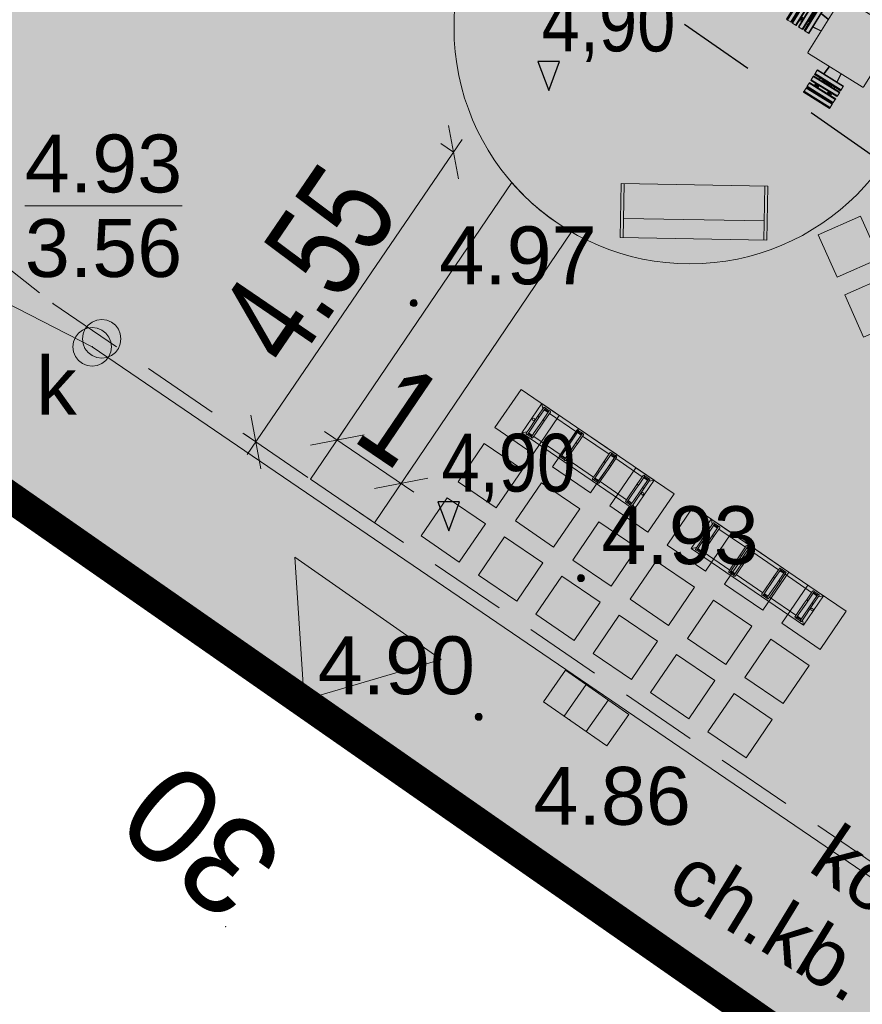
# Model space of a CAD drawing. Extents: x 5477758 to 5478338, y 5918274 to 5918502.
# Tile 55 of 155: x 5477919 to 5477930, y 5918362 to 5918375. Entities that reach past the tile are written whole.
import ezdxf
from ezdxf.enums import TextEntityAlignment as Align

# ---------------------------------------------------------------- set-up
doc = ezdxf.new("R2010")
doc.units = 0
doc.header["$PDSIZE"] = 0.75
for name, pattern in [('budynki akt$0$DASHED', [19.05, 12.7, -6.35]), ('PRZER1-1', [2, 1, -1]), ('PRZER2-1', [3, 2, -1])]:
    doc.linetypes.add(name, pattern=pattern)
doc.layers.get('0').update_dxf_attribs({"linetype": 'CONTINUOUS', "lineweight": 13})
doc.layers.get('Defpoints').update_dxf_attribs({"linetype": 'CONTINUOUS'})
doc.layers.add('!D_rzędne', color=6, linetype='CONTINUOUS')
for name, color, linetype, lineweight in [('000_wejscia do budynków', 7, 'CONTINUOUS', 0), ('000_wymiarowanie ', 7, 'CONTINUOUS', 0), ('0_granica 10m od okien', 7, 'CONTINUOUS', 0), ('0_NAWIERZCHNIA MINERALNA', 43, 'CONTINUOUS', 0), ('0_NAWIERZCHNIA UTWARDZONA_CHODNIK', 254, 'CONTINUOUS', 0), ('0_podziały zieleni średniowysokiej i nasadzeń niskich', 7, 'CONTINUOUS', 0), ('0_PROJEKTOWANA ZIELEŃ NISKA-TRAWA', 63, 'CONTINUOUS', 0), ('0_PROJEKTOWANE ZABAWKI', 7, 'CONTINUOUS', 0), ('0_PŁYTA CHODNIKOWA_BETONOWA', 7, 'CONTINUOUS', 0), ('0_ZIELEŃ NISKA ISTNIEJACA', 76, 'CONTINUOUS', 0), ('A_GRANICA OPRACOWANIA', 7, 'CONTINUOUS', 0), ('GEPADR', 236, 'CONTINUOUS', 18), ('GEPADR_O', 236, 'CONTINUOUS', 18), ('GESBZO', 7, 'CONTINUOUS', 50), ('GSPPRB', 7, 'CONTINUOUS', 20), ('GSSKOD', 7, 'PRZER2-1', 18), ('GSSKOD_O', 7, 'PRZER2-1', 18), ('GULKPR', 36, 'CONTINUOUS', 18), ('GULKPR_O', 36, 'CONTINUOUS', 18), ('GUPIWZ', 7, 'CONTINUOUS', 18), ('GUPIWZ_O', 7, 'CONTINUOUS', 18), ('GUPKKS', 36, 'CONTINUOUS', 18), ('GUPKSD', 36, 'CONTINUOUS', 18), ('GUPPRZ', 7, 'CONTINUOUS', 18), ('GUPPRZ_O', 7, 'CONTINUOUS', 18), ('OT_Rzedna', 7, 'CONTINUOUS', 18), ('Visible (ISO)', 7, 'CONTINUOUS', 35), ('wysokosci', 7, 'CONTINUOUS', 18)]:
    doc.layers.add(name, color=color, linetype=linetype, lineweight=lineweight)
doc.styles.add('GEO-INFO', font='arial.ttf')
doc.styles.add('narrow b. maly', font='ARIALN.TTF', dxfattribs={"width": 0.9})
doc.styles.add('STYL_AUTOMATYCZNY_1', font='micross.ttf')
doc.dimstyles.new('1-5', dxfattribs={"dimscale": 0, "dimtxt": 1.25, "dimasz": 0.5, "dimexe": 0.2, "dimexo": 5, "dimgap": 0.1, "dimtad": 1, "dimzin": 9, "dimdsep": 46, "dimtxsty": 'narrow b. maly', "dimblk": 'OBLIQUE', "dimcen": 0.5, "dimdle": 0.2, "dimadec": 0, "dimazin": 0, "dimtfac": 1, "dimtdec": 1, "dimtix": 1, "dimtmove": 2, "dimatfit": 3, "dimfxl": 0, "dimtolj": 1, "dimtzin": 0, "dimlwd": -1, "dimlwe": -1, "dimarcsym": 0})

# ---------------------------------------------------------------- blocks, each defined once
blk = doc.blocks.new('POINT')
at = {"color": 0}
blk.add_point((0, 0), dxfattribs=at)
blk = doc.blocks.new('SUUS05')
at = {"color": 0}
blk.add_lwpolyline([(0.5, -0.25), (-0.5, -0.25), (-0.5, 0.25), (0.5, 0.25)], close=True, dxfattribs=at)
for points in [[(-0.175, -0.25), (-0.175, 0.25)], [(0.175, -0.25), (0.175, 0.25)]]:
    blk.add_lwpolyline(points, dxfattribs=at)
blk = doc.blocks.new('OTRN')
at = {"linetype": 'Continuous', "lineweight": 13}
blk.add_hatch(color=0, dxfattribs=at).paths.add_polyline_path([(0, -0.091, 1), (0, 0.091, 1)])
at = {"color": 0, "linetype": 'Continuous', "lineweight": 13}
blk.add_circle((0, 0), 0.0906, dxfattribs=at)
blk = doc.blocks.new('OKRAG_PELNY')
at = {"color": 0}
blk.add_lwpolyline([(0, 0.5), (0.12941, 0.482963), (0.25, 0.433013), (0.353553, 0.353553), (0.433013, 0.25), (0.482963, 0.12941), (0.5, 0), (0.482963, -0.12941), (0.433013, -0.25), (0.353553, -0.353553), (0.25, -0.433013), (0.12941, -0.482963), (0, -0.5), (-0.12941, -0.482963), (-0.25, -0.433013), (-0.353553, -0.353553), (-0.433013, -0.25), (-0.482963, -0.12941), (-0.5, 0), (-0.482963, 0.12941), (-0.433013, 0.25), (-0.353553, 0.353553), (-0.25, 0.433013), (-0.12941, 0.482963)], close=True, dxfattribs=at)
blk = doc.blocks.new('Płytka betonowa')
at = {"lineweight": 0}
for points in [[(5469701.546, 5921608.104), (5469702.146, 5921608.104), (5469702.146, 5921607.504), (5469701.546, 5921607.504)], [(5469702.446, 5921608.104), (5469703.046, 5921608.104), (5469703.046, 5921607.504), (5469702.446, 5921607.504)]]:
    blk.add_hatch(color=254, dxfattribs=at).paths.add_polyline_path(points)
for points in [[(5469701.546, 5921608.104), (5469702.146, 5921608.104), (5469702.146, 5921607.504), (5469701.546, 5921607.504), (5469701.546, 5921608.104)], [(5469702.446, 5921608.104), (5469703.046, 5921608.104), (5469703.046, 5921607.504), (5469702.446, 5921607.504), (5469702.446, 5921608.104)]]:
    blk.add_lwpolyline(points)
blk = doc.blocks.new('zw$2EFF')
at = {"lineweight": 18}
blk.add_hatch(color=256, dxfattribs=at).paths.add_polyline_path([(-0.7706, 0.9628), (0, 0), (0.7703, 0.9628)])
blk.add_lwpolyline([(-0.7706, 0.9628), (0.7703, 0.9628), (0, 0), (-0.7706, 0.9628)], dxfattribs=at)
blk = doc.blocks.new('zw$2B2E')
at = {"layer": 'Visible (ISO)', "lineweight": 9}
for p, q in [((144, -0.9), (144, -1.6)), ((184, -0.9), (144, -0.9)), ((144, -1.6), (144, -2.7)), ((184, -1.6), (144, -1.6)), ((144, -2.7), (184, -2.7)), ((144, -2.7), (144, -7.4)), ((184, -7.4), (144, -7.4)), ((144, -7.4), (144, -8.3)), ((144, -8.3), (184, -8.3)), ((144, -9.2), (144, -10.2)), ((184, -9.2), (144, -9.2)), ((144, -10.2), (184, -10.2)), ((144, -10.2), (144, -15)), ((150.7, -9.2), (150.6, -8.3)), ((153, -8.8), (153, -8.3)), ((153, -8.8), (153, -9)), ((153, -9.2), (153, -9)), ((157, -8.3), (157, -8.8)), ((157, -9), (157, -8.8)), ((157, -9), (157, -9.2)), ((171, -8.8), (171, -8.3)), ((171, -8.8), (171, -9)), ((171, -9.2), (171, -9)), ((175, -8.3), (175, -8.8)), ((175, -9), (175, -8.8)), ((175, -9), (175, -9.2)), ((177.3, -9.2), (177.4, -8.3)), ((184, -1.6), (184, -0.9)), ((184, -2.7), (184, -1.6)), ((184, -7.4), (184, -2.7)), ((184, -8.3), (184, -7.4)), ((184, -10.2), (184, -9.2)), ((184, -15), (184, -10.2)), ((184, -15), (144, -15)), ((144, -15), (144, -16)), ((144, -16), (184, -16)), ((144, -19.2), (144, -20.2)), ((184, -19.2), (144, -19.2)), ((144, -20.2), (184, -20.2)), ((144, -20.2), (144, -25)), ((184, -25), (144, -25)), ((144, -25), (144, -26)), ((151.8, -19.2), (151.5, -16)), ((153, -19.2), (153, -16)), ((157, -16), (157, -19.2)), ((171, -19.2), (171, -16)), ((175, -16), (175, -19.2)), ((176.6, -16), (176.2, -19.2)), ((184, -16), (184, -15)), ((184, -20.2), (184, -19.2)), ((184, -25), (184, -20.2)), ((184, -26), (184, -25)), ((144, -26), (184, -26)), ((144, -28), (184, -28)), ((144, -28), (144, -28.7)), ((144, -28.7), (144, -29.8)), ((184, -28.7), (144, -28.7)), ((144, -29.8), (144, -34.5)), ((144, -29.8), (184, -29.8)), ((184, -34.5), (144, -34.5)), ((144, -34.5), (144, -35.4)), ((144, -35.4), (184, -35.4)), ((152.7, -26.8), (152.6, -26)), ((153, -27.2), (152.7, -26.8)), ((152.7, -26.8), (152.8, -28)), ((153, -26.7), (153, -26)), ((153, -27.1), (153, -26.7)), ((153, -28), (153, -27.1)), ((153.6, -35.4), (154.9, -47.1)), ((155.4, -47.1), (154.1, -35.4)), ((157, -26), (157, -26.7)), ((157, -26.7), (157, -27.1)), ((157, -27.1), (157, -28)), ((171, -27.3), (157, -27.3)), ((171, -26.7), (171, -26)), ((171, -27.1), (171, -26.7)), ((171, -28), (171, -27.1)), ((173.9, -35.4), (172.6, -47.1)), ((173.1, -47.1), (174.4, -35.4)), ((175, -26), (175, -26.7)), ((175, -26.7), (175, -27.1)), ((175.4, -26.8), (175, -27.2)), ((175, -27.1), (175, -28)), ((175.2, -28), (175.4, -26.8)), ((175.4, -26.8), (175.5, -26)), ((184, -28.7), (184, -28)), ((184, -29.8), (184, -28.7)), ((184, -34.5), (184, -29.8)), ((184, -35.4), (184, -34.5)), ((121.5, -48.6), (121.5, -130.6)), ((205, -47.1), (123, -47.1)), ((206.5, -130.6), (206.5, -48.6)), ((76, -69.6), (75.3, -69.6)), ((75.3, -69.6), (75.3, -109.6)), ((77.1, -69.6), (76, -69.6)), ((76, -69.6), (76, -109.6)), ((77.1, -109.6), (77.1, -69.6)), ((81.9, -69.6), (77.1, -69.6)), ((81.9, -69.6), (81.9, -109.6)), ((82.7, -69.6), (81.9, -69.6)), ((82.7, -109.6), (82.7, -69.6)), ((83.6, -76.3), (82.7, -76.2)), ((84.6, -69.6), (83.6, -69.6)), ((83.6, -69.6), (83.6, -109.6)), ((84.6, -109.6), (84.6, -69.6)), ((89.4, -69.6), (84.6, -69.6)), ((89.4, -69.6), (89.4, -109.6)), ((90.4, -69.6), (89.4, -69.6)), ((90.4, -109.6), (90.4, -69.6)), ((94.6, -69.6), (93.6, -69.6)), ((93.6, -69.6), (93.6, -109.6)), ((94.6, -109.6), (94.6, -69.6)), ((99.4, -69.6), (94.6, -69.6)), ((99.4, -69.6), (99.4, -109.6)), ((100.4, -69.6), (99.4, -69.6)), ((100.4, -109.6), (100.4, -69.6)), ((103.1, -69.6), (102.4, -69.6)), ((102.4, -109.6), (102.4, -69.6)), ((104.2, -69.6), (103.1, -69.6)), ((103.1, -69.6), (103.1, -109.6)), ((108.9, -69.6), (104.2, -69.6)), ((104.2, -109.6), (104.2, -69.6)), ((109.8, -69.6), (108.9, -69.6)), ((108.9, -69.6), (108.9, -109.6)), ((109.8, -109.6), (109.8, -69.6)), ((219.1, -69.6), (218.2, -69.6)), ((218.2, -69.6), (218.2, -109.6)), ((219.1, -109.6), (219.1, -69.6)), ((223.8, -69.6), (219.1, -69.6)), ((223.8, -69.6), (223.8, -109.6)), ((224.9, -69.6), (223.8, -69.6)), ((225.6, -69.6), (224.9, -69.6)), ((224.9, -109.6), (224.9, -69.6)), ((225.6, -69.6), (225.6, -109.6)), ((228.6, -69.6), (227.6, -69.6)), ((227.6, -69.6), (227.6, -109.6)), ((233.4, -69.6), (228.6, -69.6)), ((228.6, -109.6), (228.6, -69.6)), ((234.4, -69.6), (233.4, -69.6)), ((233.4, -69.6), (233.4, -109.6)), ((234.4, -109.6), (234.4, -69.6)), ((238.6, -69.6), (237.6, -69.6)), ((237.6, -69.6), (237.6, -109.6)), ((243.4, -69.6), (238.6, -69.6)), ((238.6, -109.6), (238.6, -69.6)), ((244.4, -69.6), (243.4, -69.6)), ((243.4, -69.6), (243.4, -109.6)), ((244.4, -109.6), (244.4, -69.6)), ((244.4, -76.3), (245.3, -76.2)), ((246.2, -69.6), (245.3, -69.6)), ((245.3, -69.6), (245.3, -109.6)), ((250.9, -69.6), (246.2, -69.6)), ((246.2, -109.6), (246.2, -69.6)), ((252, -69.6), (250.9, -69.6)), ((250.9, -69.6), (250.9, -109.6)), ((252, -109.6), (252, -69.6)), ((252.7, -69.6), (252, -69.6)), ((252.7, -109.6), (252.7, -69.6)), ((82.7, -78.6), (83.2, -78.6)), ((83.2, -82.6), (82.7, -82.6)), ((83.4, -78.6), (83.2, -78.6)), ((83.2, -82.6), (83.4, -82.6)), ((83.4, -78.6), (83.6, -78.6)), ((83.6, -82.6), (83.4, -82.6)), ((90.4, -77), (93.6, -77.4)), ((90.4, -78.6), (93.6, -78.6)), ((93.6, -82.6), (90.4, -82.6)), ((101.3, -78.2), (100.4, -78.1)), ((100.4, -78.6), (101.1, -78.6)), ((101.1, -82.6), (100.4, -82.6)), ((101.1, -78.6), (101.5, -78.6)), ((101.5, -82.6), (101.1, -82.6)), ((102.4, -78.4), (101.3, -78.2)), ((101.3, -78.2), (101.6, -78.6)), ((101.5, -78.6), (102.4, -78.6)), ((102.4, -82.6), (101.5, -82.6)), ((101.8, -82.6), (101.8, -96.6)), ((121.5, -80.5), (109.8, -79.2)), ((109.8, -79.7), (121.5, -81)), ((218.2, -79.2), (206.5, -80.5)), ((206.5, -81), (218.2, -79.7)), ((226.8, -78.2), (225.6, -78.4)), ((225.6, -78.6), (226.6, -78.6)), ((226.6, -82.6), (225.6, -82.6)), ((226.3, -96.6), (226.3, -82.6)), ((226.4, -78.6), (226.8, -78.2)), ((226.6, -78.6), (226.9, -78.6)), ((226.9, -82.6), (226.6, -82.6)), ((226.8, -78.2), (227.6, -78.1)), ((226.9, -78.6), (227.6, -78.6)), ((227.6, -82.6), (226.9, -82.6)), ((234.4, -77.4), (237.6, -77)), ((234.4, -78.6), (237.6, -78.6)), ((237.6, -82.6), (234.4, -82.6)), ((244.4, -78.6), (244.6, -78.6)), ((244.6, -82.6), (244.4, -82.6)), ((244.8, -78.6), (244.6, -78.6)), ((244.6, -82.6), (244.8, -82.6)), ((244.8, -78.6), (245.3, -78.6)), ((245.3, -82.6), (244.8, -82.6)), ((82.7, -96.6), (83.2, -96.6)), ((83.2, -100.6), (82.7, -100.6)), ((83.4, -96.6), (83.2, -96.6)), ((83.2, -100.6), (83.4, -100.6)), ((83.4, -96.6), (83.6, -96.6)), ((83.6, -100.6), (83.4, -100.6)), ((90.4, -96.6), (93.6, -96.6)), ((93.6, -100.6), (90.4, -100.6)), ((93.6, -101.8), (90.4, -102.1)), ((100.4, -96.6), (101.1, -96.6)), ((101.1, -100.6), (100.4, -100.6)), ((101.3, -100.9), (100.4, -101)), ((101.1, -96.6), (101.5, -96.6)), ((101.5, -100.6), (101.1, -100.6)), ((101.6, -100.6), (101.3, -100.9)), ((101.3, -100.9), (102.4, -100.8)), ((101.5, -96.6), (102.4, -96.6)), ((102.4, -100.6), (101.5, -100.6)), ((121.5, -98.2), (109.8, -99.5)), ((109.8, -100), (121.5, -98.7)), ((218.2, -99.5), (206.5, -98.2)), ((206.5, -98.7), (218.2, -100)), ((225.6, -96.6), (226.6, -96.6)), ((226.6, -100.6), (225.6, -100.6)), ((225.6, -100.8), (226.8, -100.9)), ((226.8, -100.9), (226.4, -100.6)), ((226.6, -96.6), (226.9, -96.6)), ((226.9, -100.6), (226.6, -100.6)), ((226.8, -100.9), (227.6, -101)), ((226.9, -96.6), (227.6, -96.6)), ((227.6, -100.6), (226.9, -100.6)), ((234.4, -96.6), (237.6, -96.6)), ((237.6, -100.6), (234.4, -100.6)), ((237.6, -102.1), (234.4, -101.8)), ((244.4, -96.6), (244.6, -96.6)), ((244.6, -100.6), (244.4, -100.6)), ((244.8, -96.6), (244.6, -96.6)), ((244.6, -100.6), (244.8, -100.6)), ((244.8, -96.6), (245.3, -96.6)), ((245.3, -100.6), (244.8, -100.6)), ((75.3, -109.6), (76, -109.6)), ((76, -109.6), (77.1, -109.6)), ((77.1, -109.6), (81.9, -109.6)), ((81.9, -109.6), (82.7, -109.6)), ((83.6, -102.9), (82.7, -103)), ((83.6, -109.6), (84.6, -109.6)), ((84.6, -109.6), (89.4, -109.6)), ((89.4, -109.6), (90.4, -109.6)), ((93.6, -109.6), (94.6, -109.6)), ((94.6, -109.6), (99.4, -109.6)), ((99.4, -109.6), (100.4, -109.6)), ((102.4, -109.6), (103.1, -109.6)), ((103.1, -109.6), (104.2, -109.6)), ((104.2, -109.6), (108.9, -109.6)), ((108.9, -109.6), (109.8, -109.6)), ((218.2, -109.6), (219.1, -109.6)), ((219.1, -109.6), (223.8, -109.6)), ((223.8, -109.6), (224.9, -109.6)), ((224.9, -109.6), (225.6, -109.6)), ((227.6, -109.6), (228.6, -109.6)), ((228.6, -109.6), (233.4, -109.6)), ((233.4, -109.6), (234.4, -109.6)), ((237.6, -109.6), (238.6, -109.6)), ((238.6, -109.6), (243.4, -109.6)), ((243.4, -109.6), (244.4, -109.6)), ((244.4, -102.9), (245.3, -103)), ((245.3, -109.6), (246.2, -109.6)), ((246.2, -109.6), (250.9, -109.6)), ((250.9, -109.6), (252, -109.6)), ((252, -109.6), (252.7, -109.6)), ((123, -132.1), (205, -132.1)), ((154.9, -132.1), (153.6, -143.8)), ((154.1, -143.8), (155.4, -132.1)), ((172.6, -132.1), (173.9, -143.8)), ((174.4, -143.8), (173.1, -132.1)), ((144, -143.8), (144, -144.7)), ((184, -143.8), (144, -143.8)), ((144, -144.7), (184, -144.7)), ((144, -144.7), (144, -149.4)), ((184, -149.4), (144, -149.4)), ((144, -149.4), (144, -150.5)), ((144, -150.5), (144, -151.2)), ((144, -150.5), (184, -150.5)), ((184, -151.2), (144, -151.2)), ((152.7, -152.3), (152.6, -153.2)), ((152.8, -151.2), (152.7, -152.3)), ((152.7, -152.3), (153, -152)), ((153, -152.1), (153, -151.2)), ((153, -152.5), (153, -152.1)), ((153, -153.2), (153, -152.5)), ((157, -151.2), (157, -152.1)), ((157, -151.8), (171, -151.8)), ((157, -152.1), (157, -152.5)), ((157, -152.5), (157, -153.2)), ((171, -152.1), (171, -151.2)), ((171, -152.5), (171, -152.1)), ((171, -153.2), (171, -152.5)), ((175, -151.2), (175, -152.1)), ((175, -152), (175.4, -152.3)), ((175, -152.1), (175, -152.5)), ((175, -152.5), (175, -153.2)), ((175.4, -152.3), (175.2, -151.2)), ((175.4, -152.3), (175.5, -153.2)), ((184, -144.7), (184, -143.8)), ((184, -149.4), (184, -144.7)), ((184, -150.5), (184, -149.4)), ((184, -151.2), (184, -150.5)), ((144, -153.2), (144, -154.2)), ((184, -153.2), (144, -153.2)), ((144, -154.2), (144, -159)), ((144, -154.2), (184, -154.2)), ((184, -159), (144, -159)), ((144, -159), (144, -160)), ((144, -160), (184, -160)), ((144, -163.2), (144, -164.2)), ((184, -163.2), (144, -163.2)), ((144, -164.2), (144, -169)), ((144, -164.2), (184, -164.2)), ((151.5, -163.2), (151.8, -160)), ((153, -163.2), (153, -160)), ((157, -160), (157, -163.2)), ((171, -163.2), (171, -160)), ((175, -160), (175, -163.2)), ((176.2, -160), (176.6, -163.2)), ((184, -154.2), (184, -153.2)), ((184, -159), (184, -154.2)), ((184, -160), (184, -159)), ((184, -164.2), (184, -163.2)), ((184, -169), (184, -164.2)), ((184, -169), (144, -169)), ((144, -169), (144, -170)), ((144, -170), (184, -170)), ((144, -170.9), (144, -171.7)), ((184, -170.9), (144, -170.9)), ((144, -171.7), (144, -176.5)), ((144, -171.7), (184, -171.7)), ((184, -176.5), (144, -176.5)), ((144, -176.5), (144, -177.6)), ((144, -177.6), (184, -177.6)), ((144, -177.6), (144, -178.3)), ((144, -178.3), (184, -178.3)), ((150.7, -170), (150.6, -170.9)), ((153, -170.2), (153, -170)), ((153, -170.2), (153, -170.4)), ((153, -170.9), (153, -170.4)), ((157, -170), (157, -170.2)), ((157, -170.4), (157, -170.2)), ((157, -170.4), (157, -170.9)), ((171, -170.2), (171, -170)), ((171, -170.2), (171, -170.4)), ((171, -170.9), (171, -170.4)), ((175, -170), (175, -170.2)), ((175, -170.4), (175, -170.2)), ((175, -170.4), (175, -170.9)), ((177.3, -170), (177.4, -170.9)), ((184, -170), (184, -169)), ((184, -171.7), (184, -170.9)), ((184, -176.5), (184, -171.7)), ((184, -177.6), (184, -176.5)), ((184, -178.3), (184, -177.6))]:
    blk.add_line(p, q, dxfattribs=at)
for centre in [(155, -17.3), (173, -17.3), (91.8, -80.6), (236.3, -80.6), (91.8, -98.6), (236.3, -98.6), (155, -161.8), (173, -161.8)]:
    blk.add_circle(centre, 1, dxfattribs=at)
for centre, radius, start, end in [((155, -17.3), 0.85, 120, 180), ((155, -17.3), 0.85, 180, 240), ((155, -17.3), 0.85, 60, 120), ((155, -17.3), 0.85, 240, 300), ((155, -17.3), 0.85, 0, 60), ((155, -17.3), 0.85, 300, 0), ((173, -17.3), 0.85, 120, 180), ((173, -17.3), 0.85, 180, 240), ((173, -17.3), 0.85, 60, 120), ((173, -17.3), 0.85, 240, 300), ((173, -17.3), 0.85, 0, 60), ((173, -17.3), 0.85, 300, 0), ((123, -48.6), 1.5, 90, 180), ((205, -48.6), 1.5, 0, 90), ((91.8, -80.6), 0.85, 150, 210), ((91.8, -80.6), 0.85, 90, 150), ((91.8, -80.6), 0.85, 210, 270), ((91.8, -80.6), 0.85, 30, 90), ((91.8, -80.6), 0.85, 270, 330), ((91.8, -80.6), 0.85, 330, 30), ((236.3, -80.6), 0.85, 150, 210), ((236.3, -80.6), 0.85, 90, 150), ((236.3, -80.6), 0.85, 210, 270), ((236.3, -80.6), 0.85, 30, 90), ((236.3, -80.6), 0.85, 270, 330), ((236.3, -80.6), 0.85, 330, 30), ((91.8, -98.6), 0.85, 150, 210), ((91.8, -98.6), 0.85, 90, 150), ((91.8, -98.6), 0.85, 210, 270), ((91.8, -98.6), 0.85, 30, 90), ((91.8, -98.6), 0.85, 270, 330), ((91.8, -98.6), 0.85, 330, 30), ((236.3, -98.6), 0.85, 150, 210), ((236.3, -98.6), 0.85, 90, 150), ((236.3, -98.6), 0.85, 210, 270), ((236.3, -98.6), 0.85, 30, 90), ((236.3, -98.6), 0.85, 270, 330), ((236.3, -98.6), 0.85, 330, 30), ((123, -130.6), 1.5, 180, 270), ((205, -130.6), 1.5, 270, 0), ((155, -161.8), 0.85, 120, 180), ((155, -161.8), 0.85, 180, 240), ((155, -161.8), 0.85, 60, 120), ((155, -161.8), 0.85, 240, 300), ((155, -161.8), 0.85, 0, 60), ((155, -161.8), 0.85, 300, 0), ((173, -161.8), 0.85, 120, 180), ((173, -161.8), 0.85, 180, 240), ((173, -161.8), 0.85, 60, 120), ((173, -161.8), 0.85, 240, 300), ((173, -161.8), 0.85, 0, 60), ((173, -161.8), 0.85, 300, 0)]:
    blk.add_arc(centre, radius, start, end, dxfattribs=at)
for points in [[(154.2, -16.8), (154.4, -16.7), (154.6, -16.6)], [(154.2, -17.3), (154.2, -17.1), (154.2, -16.8)], [(154.2, -17.8), (154.2, -17.6), (154.2, -17.3)], [(154.6, -18.1), (154.4, -18), (154.2, -17.8)], [(154.6, -16.6), (154.8, -16.5), (155, -16.4)], [(155, -18.3), (154.8, -18.2), (154.6, -18.1)], [(155, -16.4), (155.2, -16.5), (155.4, -16.6)], [(155.4, -18.1), (155.2, -18.2), (155, -18.3)], [(155.4, -16.6), (155.6, -16.7), (155.9, -16.8)], [(155.9, -17.8), (155.6, -18), (155.4, -18.1)], [(155.9, -16.8), (155.9, -17.1), (155.9, -17.3)], [(155.9, -17.3), (155.9, -17.6), (155.9, -17.8)], [(172.2, -16.8), (172.4, -16.7), (172.6, -16.6)], [(172.2, -17.3), (172.2, -17.1), (172.2, -16.8)], [(172.2, -17.8), (172.2, -17.6), (172.2, -17.3)], [(172.6, -18.1), (172.4, -18), (172.2, -17.8)], [(172.6, -16.6), (172.8, -16.5), (173, -16.4)], [(173, -18.3), (172.8, -18.2), (172.6, -18.1)], [(173, -16.4), (173.2, -16.5), (173.4, -16.6)], [(173.4, -18.1), (173.2, -18.2), (173, -18.3)], [(173.4, -16.6), (173.6, -16.7), (173.9, -16.8)], [(173.9, -17.8), (173.6, -18), (173.4, -18.1)], [(173.9, -16.8), (173.9, -17.1), (173.9, -17.3)], [(173.9, -17.3), (173.9, -17.6), (173.9, -17.8)], [(90.8, -80.6), (90.9, -80.4), (91, -80.2)], [(91, -81), (90.9, -80.8), (90.8, -80.6)], [(91, -80.2), (91.1, -80), (91.3, -79.7)], [(91.3, -81.4), (91.1, -81.2), (91, -81)], [(91.3, -79.7), (91.5, -79.7), (91.8, -79.7)], [(91.8, -81.4), (91.5, -81.4), (91.3, -81.4)], [(91.8, -79.7), (92, -79.7), (92.3, -79.7)], [(92.3, -81.4), (92, -81.4), (91.8, -81.4)], [(92.3, -79.7), (92.4, -80), (92.5, -80.2)], [(92.5, -81), (92.4, -81.2), (92.3, -81.4)], [(92.5, -80.2), (92.6, -80.4), (92.7, -80.6)], [(92.7, -80.6), (92.6, -80.8), (92.5, -81)], [(235.3, -80.6), (235.4, -80.4), (235.5, -80.2)], [(235.5, -81), (235.4, -80.8), (235.3, -80.6)], [(235.5, -80.2), (235.6, -80), (235.8, -79.7)], [(235.8, -81.4), (235.6, -81.2), (235.5, -81)], [(235.8, -79.7), (236, -79.7), (236.3, -79.7)], [(236.3, -81.4), (236, -81.4), (235.8, -81.4)], [(236.3, -79.7), (236.5, -79.7), (236.8, -79.7)], [(236.8, -81.4), (236.5, -81.4), (236.3, -81.4)], [(236.8, -79.7), (236.9, -80), (237, -80.2)], [(237, -81), (236.9, -81.2), (236.8, -81.4)], [(237, -80.2), (237.1, -80.4), (237.2, -80.6)], [(237.2, -80.6), (237.1, -80.8), (237, -81)], [(90.8, -98.6), (90.9, -98.4), (91, -98.2)], [(91, -99), (90.9, -98.8), (90.8, -98.6)], [(91, -98.2), (91.1, -98), (91.3, -97.7)], [(91.3, -99.4), (91.1, -99.2), (91, -99)], [(91.3, -97.7), (91.5, -97.7), (91.8, -97.7)], [(91.8, -99.4), (91.5, -99.4), (91.3, -99.4)], [(91.8, -97.7), (92, -97.7), (92.3, -97.7)], [(92.3, -99.4), (92, -99.4), (91.8, -99.4)], [(92.3, -97.7), (92.4, -98), (92.5, -98.2)], [(92.5, -99), (92.4, -99.2), (92.3, -99.4)], [(92.5, -98.2), (92.6, -98.4), (92.7, -98.6)], [(92.7, -98.6), (92.6, -98.8), (92.5, -99)], [(235.3, -98.6), (235.4, -98.4), (235.5, -98.2)], [(235.5, -99), (235.4, -98.8), (235.3, -98.6)], [(235.5, -98.2), (235.6, -98), (235.8, -97.7)], [(235.8, -99.4), (235.6, -99.2), (235.5, -99)], [(235.8, -97.7), (236, -97.7), (236.3, -97.7)], [(236.3, -99.4), (236, -99.4), (235.8, -99.4)], [(236.3, -97.7), (236.5, -97.7), (236.8, -97.7)], [(236.8, -99.4), (236.5, -99.4), (236.3, -99.4)], [(236.8, -97.7), (236.9, -98), (237, -98.2)], [(237, -99), (236.9, -99.2), (236.8, -99.4)], [(237, -98.2), (237.1, -98.4), (237.2, -98.6)], [(237.2, -98.6), (237.1, -98.8), (237, -99)], [(154.2, -161.3), (154.4, -161.2), (154.6, -161.1)], [(154.2, -161.8), (154.2, -161.6), (154.2, -161.3)], [(154.2, -162.3), (154.2, -162.1), (154.2, -161.8)], [(154.6, -162.6), (154.4, -162.5), (154.2, -162.3)], [(154.6, -161.1), (154.8, -161), (155, -160.9)], [(155, -162.8), (154.8, -162.7), (154.6, -162.6)], [(155, -160.9), (155.2, -161), (155.4, -161.1)], [(155.4, -162.6), (155.2, -162.7), (155, -162.8)], [(155.4, -161.1), (155.6, -161.2), (155.9, -161.3)], [(155.9, -162.3), (155.6, -162.5), (155.4, -162.6)], [(155.9, -161.3), (155.9, -161.6), (155.9, -161.8)], [(155.9, -161.8), (155.9, -162.1), (155.9, -162.3)], [(172.2, -161.3), (172.4, -161.2), (172.6, -161.1)], [(172.2, -161.8), (172.2, -161.6), (172.2, -161.3)], [(172.2, -162.3), (172.2, -162.1), (172.2, -161.8)], [(172.6, -162.6), (172.4, -162.5), (172.2, -162.3)], [(172.6, -161.1), (172.8, -161), (173, -160.9)], [(173, -162.8), (172.8, -162.7), (172.6, -162.6)], [(173, -160.9), (173.2, -161), (173.4, -161.1)], [(173.4, -162.6), (173.2, -162.7), (173, -162.8)], [(173.4, -161.1), (173.6, -161.2), (173.9, -161.3)], [(173.9, -162.3), (173.6, -162.5), (173.4, -162.6)], [(173.9, -161.3), (173.9, -161.6), (173.9, -161.8)], [(173.9, -161.8), (173.9, -162.1), (173.9, -162.3)]]:
    blk.add_rational_spline(points, [1, 1.0379548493, 1], degree=2, dxfattribs=at)
blk = doc.blocks.new('stara ławka w nowym miejscu')
at = {"color": 0}
for p, q in [((5470779.101, 5934415.094), (5470779.772, 5934415.292)), ((5470779.112, 5934415.056), (5470779.784, 5934415.254)), ((5470780.059, 5934413.438), (5470779.544, 5934415.183)), ((5470779.772, 5934415.292), (5470780.31, 5934413.47)), ((5470779.639, 5934413.272), (5470779.101, 5934415.094)), ((5470780.299, 5934413.508), (5470779.627, 5934413.31)), ((5470780.31, 5934413.47), (5470779.639, 5934413.272))]:
    blk.add_line(p, q, dxfattribs=at)
blk = doc.blocks.new('G$C78CF4A41')
at = {"layer": '!D_rzędne', "linetype": 'Continuous', "lineweight": 13}
for points in [[(0, 0), (-0.253, 0.31), (-0.324, 0.189)], [(0, 0), (-0.324, 0.189), (-0.394, 0.069)]]:
    blk.add_hatch(color=256, dxfattribs=at).paths.add_polyline_path(points)
blk.add_lwpolyline([(0, 0), (-0.253, 0.31), (-0.394, 0.069), (0, 0)])
blk = doc.blocks.new('zw$76AF')
at = {"color": 0}
for p, q in [((-227.1, 43.6), (-226.7, 43.2)), ((-227.1, 43.6), (-227.1, -2.4)), ((-226.7, 43.2), (-227.1, 43.6)), ((-50.9, 43.6), (-227.1, 43.6)), ((-222.5, 39), (-226.7, 43.2)), ((-226.7, 43.2), (-222.5, 39)), ((-222.5, 39), (-222.2, 38.7)), ((-222.2, 38.7), (-222.5, 39)), ((-222.2, 40.6), (-222.2, 28)), ((-220, 40.6), (-220, 41.4)), ((-214, 41.4), (-220, 41.4)), ((-220, 28), (-220, 40.6)), ((-214, 39.8), (-220, 39.8)), ((-214, 38.6), (-220, 38.6)), ((-214, 41.4), (-214, 40.6)), ((-214, 40.6), (-214, 28)), ((-211.8, 28), (-211.8, 40.6)), ((-170.2, 38.6), (-211.8, 38.6)), ((-170.2, 40.6), (-170.2, 28)), ((-168, 40.6), (-168, 41.4)), ((-162, 41.4), (-168, 41.4)), ((-168, 28), (-168, 40.6)), ((-162, 39.8), (-168, 39.8)), ((-162, 38.6), (-168, 38.6)), ((-162, 41.4), (-162, 40.6)), ((-162, 40.6), (-162, 28)), ((-159.8, 28), (-159.8, 40.6)), ((-118.2, 38.6), (-159.8, 38.6)), ((-118.2, 40.6), (-118.2, 28)), ((-116, 40.6), (-116, 41.4)), ((-110, 41.4), (-116, 41.4)), ((-116, 28), (-116, 40.6)), ((-110, 39.8), (-116, 39.8)), ((-110, 38.6), (-116, 38.6)), ((-110, 41.4), (-110, 40.6)), ((-110, 40.6), (-110, 28)), ((-107.8, 28), (-107.8, 40.6)), ((-66.2, 38.6), (-107.8, 38.6)), ((-66.2, 40.6), (-66.2, 28)), ((-64, 40.6), (-64, 41.4)), ((-58, 41.4), (-64, 41.4)), ((-64, 28), (-64, 40.6)), ((-58, 39.8), (-64, 39.8)), ((-58, 38.6), (-64, 38.6)), ((-58, 41.4), (-58, 40.6)), ((-58, 40.6), (-58, 28)), ((-55.8, 28), (-55.8, 40.6)), ((-55.8, 38.7), (-55.5, 39)), ((-55.5, 39), (-55.8, 38.7)), ((-51.3, 43.2), (-55.5, 39)), ((-55.5, 39), (-51.3, 43.2)), ((-51.3, 43.2), (-50.9, 43.6)), ((-50.9, 43.6), (-51.3, 43.2)), ((-50.9, -2.4), (-50.9, 43.6)), ((-222.2, 28), (-222.2, 21.7)), ((-220, 21.7), (-220, 28)), ((-214, 28), (-214, 21.7)), ((-211.8, 21.7), (-211.8, 28)), ((-170.2, 28), (-170.2, 21.7)), ((-168, 21.7), (-168, 28)), ((-162, 28), (-162, 21.7)), ((-159.8, 21.7), (-159.8, 28)), ((-118.2, 28), (-118.2, 21.7)), ((-116, 21.7), (-116, 28)), ((-110, 28), (-110, 21.7)), ((-107.8, 21.7), (-107.8, 28)), ((-66.2, 28), (-66.2, 21.7)), ((-64, 21.7), (-64, 28)), ((-58, 28), (-58, 21.7)), ((-55.8, 21.7), (-55.8, 28)), ((-222.2, 6.9), (-222.2, 21.7)), ((-220, 6.9), (-220, 21.7)), ((-214, 6.9), (-214, 21.7)), ((-211.8, 6.9), (-211.8, 21.7)), ((-170.2, 6.9), (-170.2, 21.7)), ((-168, 6.9), (-168, 21.7)), ((-162, 6.9), (-162, 21.7)), ((-159.8, 6.9), (-159.8, 21.7)), ((-118.2, 6.9), (-118.2, 21.7)), ((-116, 6.9), (-116, 21.7)), ((-110, 6.9), (-110, 21.7)), ((-107.8, 6.9), (-107.8, 21.7)), ((-66.2, 6.9), (-66.2, 21.7)), ((-64, 6.9), (-64, 21.7)), ((-58, 6.9), (-58, 21.7)), ((-55.8, 6.9), (-55.8, 21.7)), ((-226.7, -2), (-222.5, 2.2)), ((-222.5, 2.2), (-226.7, -2)), ((-222.2, 2.5), (-222.5, 2.2)), ((-222.5, 2.2), (-222.2, 2.5)), ((-222.2, 6.9), (-222.2, 0.6)), ((-220, 0.6), (-220, 6.9)), ((-220, 2.6), (-214, 2.6)), ((-214, 1.4), (-220, 1.4)), ((-220, -0.2), (-220, 0.6)), ((-214, 6.9), (-214, 0.6)), ((-214, 0.6), (-214, -0.2)), ((-211.8, 0.6), (-211.8, 6.9)), ((-211.8, 2.6), (-170.2, 2.6)), ((-170.2, 6.9), (-170.2, 0.6)), ((-168, 0.6), (-168, 6.9)), ((-168, 2.6), (-162, 2.6)), ((-162, 1.4), (-168, 1.4)), ((-168, -0.2), (-168, 0.6)), ((-162, 6.9), (-162, 0.6)), ((-162, 0.6), (-162, -0.2)), ((-159.8, 0.6), (-159.8, 6.9)), ((-159.8, 2.6), (-118.2, 2.6)), ((-118.2, 6.9), (-118.2, 0.6)), ((-116, 0.6), (-116, 6.9)), ((-116, 2.6), (-110, 2.6)), ((-110, 1.4), (-116, 1.4)), ((-116, -0.2), (-116, 0.6)), ((-110, 6.9), (-110, 0.6)), ((-110, 0.6), (-110, -0.2)), ((-107.8, 0.6), (-107.8, 6.9)), ((-107.8, 2.6), (-66.2, 2.6)), ((-66.2, 6.9), (-66.2, 0.6)), ((-64, 0.6), (-64, 6.9)), ((-64, 2.6), (-58, 2.6)), ((-58, 1.4), (-64, 1.4)), ((-64, -0.2), (-64, 0.6)), ((-58, 6.9), (-58, 0.6)), ((-58, 0.6), (-58, -0.2)), ((-55.8, 0.6), (-55.8, 6.9)), ((-55.5, 2.2), (-55.8, 2.5)), ((-55.8, 2.5), (-55.5, 2.2)), ((-55.5, 2.2), (-51.3, -2)), ((-51.3, -2), (-55.5, 2.2)), ((-226.7, -2), (-227.1, -2.4)), ((-227.1, -2.4), (-226.7, -2)), ((-227.1, -2.4), (-50.9, -2.4)), ((-214, -0.2), (-220, -0.2)), ((-162, -0.2), (-168, -0.2)), ((-110, -0.2), (-116, -0.2)), ((-58, -0.2), (-64, -0.2)), ((-50.9, -2.4), (-51.3, -2)), ((-51.3, -2), (-50.9, -2.4))]:
    blk.add_line(p, q, dxfattribs=at)
for centre in [(-224.6, 20.6), (-53.4, 20.6)]:
    blk.add_circle(centre, 1.6, dxfattribs=at)
for centre, start, end in [((-221.1, 40.6), 0, 180), ((-212.9, 40.6), 0, 180), ((-169.1, 40.6), 0, 180), ((-160.9, 40.6), 0, 180), ((-117.1, 40.6), 0, 180), ((-108.9, 40.6), 0, 180), ((-65.1, 40.6), 0, 180), ((-56.9, 40.6), 0, 180), ((-221.1, 28), 180, 0), ((-212.9, 28), 180, 0), ((-169.1, 28), 180, 0), ((-160.9, 28), 180, 0), ((-117.1, 28), 180, 0), ((-108.9, 28), 180, 0), ((-65.1, 28), 180, 0), ((-56.9, 28), 180, 0), ((-221.1, 0.6), 180, 0), ((-212.9, 0.6), 180, 0), ((-169.1, 0.6), 180, 0), ((-160.9, 0.6), 180, 0), ((-117.1, 0.6), 180, 0), ((-108.9, 0.6), 180, 0), ((-65.1, 0.6), 180, 0), ((-56.9, 0.6), 180, 0)]:
    blk.add_arc(centre, 1.1, start, end, dxfattribs=at)
blk = doc.blocks.new('_Oblique')
at = {"color": 0, "linetype": 'ByBlock', "lineweight": -2}
blk.add_line((-0.5, -0.5), (0.5, 0.5), dxfattribs=at)
blk = doc.blocks.new('*D71')
at = {"layer": '000_wymiarowanie ', "color": 0, "linetype": 'ByBlock'}
for p, q in [((5477925.016, 5918373.288), (5477922.229, 5918369.203)), ((5477924.903, 5918373.122), (5477924.738, 5918373.235)), ((5477922.342, 5918369.368), (5477922.176, 5918369.481))]:
    blk.add_line(p, q, dxfattribs=at)
at = {"layer": 'Defpoints', "color": 0}
for p in [(5477926.231, 5918372.217), (5477922.342, 5918369.368), (5477923.669, 5918368.462)]:
    blk.add_point(p, dxfattribs=at)
at = {"layer": '000_wymiarowanie ', "color": 0, "xscale": 0.5, "yscale": 0.5, "zscale": 0.5}
for p, rotation in [((5477924.903, 5918373.122), 55.69146352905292), ((5477922.342, 5918369.368), 235.6914635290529)]:
    blk.add_blockref('_Oblique', p, dxfattribs=dict(at, rotation=rotation))
at = {"layer": '000_wymiarowanie ', "color": 0, "insert": (5477923.015, 5918371.66), "char_height": 1.25, "attachment_point": 5, "rotation": 55.6915, "style": 'narrow b. maly'}
blk.add_mtext('\\A1;4.55', dxfattribs=at)
blk = doc.blocks.new('*D109')
at = {"layer": '000_wymiarowanie ', "color": 0, "linetype": 'ByBlock'}
for p, q in [((5477923.398, 5918369.392), (5477923.51, 5918369.557)), ((5477923.232, 5918369.504), (5477924.391, 5918368.718)), ((5477924.226, 5918368.83), (5477924.338, 5918368.996))]:
    blk.add_line(p, q, dxfattribs=at)
at = {"layer": 'Defpoints', "color": 0, "lineweight": -2}
for p in [(5477923.264, 5918369.194), (5477924.226, 5918368.83), (5477924.092, 5918368.633)]:
    blk.add_point(p, dxfattribs=at)
at = {"layer": '000_wymiarowanie ', "color": 0, "xscale": 0.5, "yscale": 0.5, "zscale": 0.5}
for p, rotation in [((5477923.398, 5918369.392), 145.8645468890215), ((5477924.226, 5918368.83), 325.8645468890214)]:
    blk.add_blockref('_Oblique', p, dxfattribs=dict(at, rotation=rotation))
at = {"layer": '000_wymiarowanie ', "color": 0, "insert": (5477924.22, 5918369.713), "char_height": 1.25, "attachment_point": 5, "rotation": 325.8645, "style": 'narrow b. maly'}
blk.add_mtext('\\A1;1', dxfattribs=at)

msp = doc.modelspace()

# ---------------------------------------------------------------- hatches: boundary and pattern name
at = {"layer": '0_NAWIERZCHNIA MINERALNA'}
for points in [[(5477931.027, 5918374.733, 1), (5477924.911, 5918374.733, 1)], [(5477925.66, 5918372.728, 0.082685), (5477926.434, 5918372.088), (5477923.879, 5918368.319), (5477923.053, 5918368.883)]]:
    msp.add_hatch(color=256, dxfattribs=at).paths.add_polyline_path(points)
at = {"layer": '0_NAWIERZCHNIA UTWARDZONA_CHODNIK'}
msp.add_hatch(color=256, dxfattribs=at).paths.add_polyline_path([(5477913.305, 5918381.377), (5477913.587, 5918381.118), (5477914.71, 5918380.022), (5477915.305, 5918379.04), (5477915.475, 5918378.759), (5477916.459, 5918376.427), (5477917.761, 5918373.34), (5477918.755, 5918371.916), (5477919.712, 5918371.162), (5477919.923, 5918371.018), (5477937.351, 5918359.126), (5477940.619, 5918356.896), (5477939.869, 5918356.504), (5477938.795, 5918354.966), (5477916.444, 5918370.588), (5477916.433, 5918371.286), (5477914.46, 5918376.682), (5477914.426, 5918376.774), (5477913.752, 5918378.047), (5477912.428, 5918379.542), (5477911.642, 5918380.121)])
at = {"layer": '0_PROJEKTOWANA ZIELEŃ NISKA-TRAWA'}
h = msp.add_hatch(color=256, dxfattribs=at)
h.paths.add_polyline_path([(5477940.619, 5918356.896), (5477940.852, 5918358), (5477942.121, 5918364.028), (5477943.898, 5918372.463), (5477938.811, 5918375.814), (5477939.356, 5918376.864), (5477927.622, 5918384.214), (5477926.949, 5918383.275), (5477923.191, 5918385.588), (5477923.78, 5918386.612), (5477922.112, 5918387.635), (5477915.954, 5918383.377), (5477913.201, 5918381.474), (5477913.587, 5918381.118), (5477914.71, 5918380.022), (5477915.475, 5918378.759), (5477917.761, 5918373.34), (5477918.755, 5918371.916), (5477919.712, 5918371.162)])
h.paths.add_polyline_path([(5477935.517, 5918375.256), (5477933.675, 5918372.264), (5477937.164, 5918370.132), (5477939.015, 5918373.121)])
at = {"layer": '0_ZIELEŃ NISKA ISTNIEJACA'}
msp.add_hatch(color=256, dxfattribs=at).paths.add_polyline_path([(5477939.869, 5918356.504), (5477940.619, 5918356.896), (5477941.867, 5918363.979), (5477943.898, 5918372.463), (5477938.811, 5918375.814), (5477939.356, 5918376.864), (5477927.622, 5918384.214), (5477926.949, 5918383.275), (5477923.814, 5918385.205), (5477924.621, 5918386.867), (5477922.565, 5918387.972), (5477915.954, 5918383.377), (5477911.642, 5918380.121), (5477912.501, 5918379.46), (5477913.835, 5918377.89), (5477914.426, 5918376.774), (5477916.433, 5918371.286), (5477916.349, 5918370.613), (5477938.795, 5918354.966)])

# ---------------------------------------------------------------- linework, layer by layer
at = {"layer": '0_granica 10m od okien', "color": 1, "linetype": 'PRZER1-1', "lineweight": 30}
msp.add_lwpolyline([(5477924.621, 5918377.073), (5477942.08, 5918364.87)], dxfattribs=at)
at = {"layer": '0_podziały zieleni średniowysokiej i nasadzeń niskich'}
msp.add_lwpolyline([(5477925.66, 5918372.728, 0.082685), (5477926.434, 5918372.088), (5477923.879, 5918368.319), (5477923.053, 5918368.883), (5477925.66, 5918372.728)], format="xyb", dxfattribs=at)
msp.add_circle((5477927.969, 5918374.733), 3.058, dxfattribs=at)
at = {"layer": 'A_GRANICA OPRACOWANIA', "color": 1, "linetype": 'budynki akt$0$DASHED', "ltscale": 0.1, "const_width": 0.4}
msp.add_lwpolyline([(5477939.869, 5918356.504), (5477940.619, 5918356.896), (5477942.101, 5918363.93), (5477943.898, 5918372.463), (5477938.811, 5918375.814), (5477939.356, 5918376.864), (5477927.622, 5918384.214), (5477926.949, 5918383.275), (5477923.735, 5918385.254), (5477924.621, 5918386.867), (5477922.565, 5918387.972), (5477915.954, 5918383.377), (5477911.642, 5918380.121), (5477912.501, 5918379.46), (5477913.835, 5918377.89), (5477914.426, 5918376.774), (5477916.433, 5918371.286), (5477916.349, 5918370.613), (5477938.795, 5918354.966), (5477939.869, 5918356.504)], dxfattribs=at)
at = {"layer": 'GESBZO', "color": 7, "linetype": 'Continuous', "lineweight": 50}
msp.add_lwpolyline([(5477912.816, 5918360.152), (5477918.892, 5918368.876), (5477953.955, 5918344.371)], dxfattribs=at)
at = {"layer": 'GSPPRB', "color": 7, "linetype": 'Continuous', "lineweight": 20}
msp.add_point((5477919.712, 5918371.162), dxfattribs=at)
at = {"layer": 'GSSKOD', "color": 7, "linetype": 'PRZER2-1', "lineweight": 18, "ltscale": 0.5}
for points in [[(5477913.664, 5918381.047), (5477914.71, 5918380.022), (5477915.475, 5918378.759), (5477917.761, 5918373.34), (5477918.755, 5918371.916), (5477919.712, 5918371.162)], [(5477919.712, 5918371.162), (5477940.619, 5918356.896), (5477940.505, 5918356.73), (5477940.956, 5918356.429), (5477953.729, 5918347.096), (5477954.44, 5918347.914), (5477955.591, 5918347.853), (5477957.953, 5918351.321), (5477957.936, 5918351.88), (5477956.696, 5918352.617), (5477959.044, 5918356.623), (5477959.921, 5918356.195), (5477958.394, 5918353.802), (5477959.543, 5918353.087)], [(5477953.955, 5918344.371), (5477918.892, 5918368.876), (5477912.816, 5918360.152), (5477909.863, 5918355.582), (5477916.678, 5918350.56), (5477917.405, 5918351.474), (5477927.496, 5918344.442), (5477926.88, 5918343.51), (5477932.252, 5918339.779), (5477929.362, 5918324.071), (5477935.927, 5918319.225), (5477938.124, 5918320.534), (5477940.031, 5918323.232), (5477938.216, 5918324.426), (5477940.878, 5918328.21), (5477941.747, 5918327.531), (5477940.015, 5918324.991), (5477941.068, 5918324.27)]]:
    msp.add_lwpolyline(points, dxfattribs=at)
at = {"layer": 'GULKPR', "color": 36, "linetype": 'Continuous', "lineweight": 18}
for points in [[(5477920.222, 5918370.601), (5477910.49, 5918375.599)], [(5477947.198, 5918352.15), (5477940.709, 5918356.642), (5477920.222, 5918370.601)]]:
    msp.add_lwpolyline(points, dxfattribs=at)
at = {"layer": 'GUPPRZ_O', "color": 36, "linetype": 'Continuous', "lineweight": 9, "flags": 128}
msp.add_lwpolyline([(5477919.349, 5918372.427), (5477921.387, 5918372.427)], dxfattribs=at)

# ---------------------------------------------------------------- block references
at = {"layer": '!D_rzędne', "rotation": 300.2967899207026}
for p in [(5477926.138, 5918373.922), (5477924.842, 5918368.217)]:
    msp.add_blockref('G$C78CF4A41', p, dxfattribs=at)
at = {"layer": '000_wejscia do budynków', "lineweight": 0, "xscale": -1.5, "yscale": 1.5, "zscale": 1.5, "rotation": 325.048567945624}
msp.add_blockref('zw$2EFF', (5477922.969, 5918366.027), dxfattribs=at)
at = {"layer": '0_PROJEKTOWANE ZABAWKI', "color": 1, "lineweight": 0, "xscale": 0.009999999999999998, "yscale": 0.009999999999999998, "zscale": 0.009999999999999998, "rotation": 328.095106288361}
msp.add_blockref('zw$2B2E', (5477929.158, 5918376.172), dxfattribs=at)
at = {"layer": '0_PROJEKTOWANE ZABAWKI', "rotation": 252.5503954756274}
msp.add_blockref('stara ławka w nowym miejscu', (1457114.461, 12916926.611), dxfattribs=at)
at = {"layer": '0_PROJEKTOWANE ZABAWKI', "xscale": 0.01, "yscale": 0.01, "zscale": 0.01, "rotation": 325.6914742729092}
for p in [(5477927.68, 5918368.224), (5477929.875, 5918366.726)]:
    msp.add_blockref('zw$76AF', p, dxfattribs=at)
at = {"layer": '0_PŁYTA CHODNIKOWA_BETONOWA'}
for p, rotation in [((2881940.687, -1713398.318), 23.94217979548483), ((2881941.032, -1713399.095), 23.94217979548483), ((-2377834.93, 4110027.934), 325.6914742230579), ((-2377835.409, 4110027.232), 325.6914742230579), ((-2377833.443, 4110026.919), 325.6914742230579), ((-2377835.888, 4110026.53), 325.6914742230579), ((-2377833.922, 4110026.217), 325.6914742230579), ((-2377831.956, 4110025.905), 325.6914742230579), ((-2377834.401, 4110025.515), 325.6914742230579), ((-2377832.435, 4110025.203), 325.6914742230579), ((-2377832.914, 4110024.5), 325.6914742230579)]:
    msp.add_blockref('Płytka betonowa', p, dxfattribs=dict(at, rotation=rotation))
at = {"layer": 'GEPADR', "color": 236, "lineweight": 18}
msp.add_blockref('POINT', (5477921.95, 5918363.086), dxfattribs=at)
at = {"layer": 'GUPIWZ', "color": 7, "lineweight": 18, "xscale": 0.5, "yscale": 0.5}
msp.add_blockref('OKRAG_PELNY', (5477920.345, 5918370.702), dxfattribs=at)
at = {"layer": 'GUPKKS', "color": 36, "lineweight": 18, "rotation": 325.1378026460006}
msp.add_blockref('SUUS05', (5477926.625, 5918365.918), dxfattribs=at)
at = {"layer": 'GUPKSD', "xscale": 0.5, "yscale": 0.5}
msp.add_blockref('OKRAG_PELNY', (5477920.222, 5918370.601), dxfattribs=at)
at = {"layer": 'GUPKSD', "color": 36, "lineweight": 18, "xscale": 0.5, "yscale": 0.5}
msp.add_blockref('POINT', (5477920.222, 5918370.601), dxfattribs=at)
at = {"layer": 'GUPPRZ', "color": 36, "lineweight": 18}
for p in [(5477920.222, 5918370.601), (5477926.411, 5918365.768)]:
    msp.add_blockref('POINT', p, dxfattribs=at)
at = {"layer": 'OT_Rzedna', "color": 7, "linetype": 'Continuous', "xscale": 0.5, "yscale": 0.5, "zscale": 0.5}
for p in [(5477924.389, 5918371.167), (5477926.556, 5918367.602), (5477925.231, 5918365.805)]:
    msp.add_blockref('OTRN', p, dxfattribs=at)

# ---------------------------------------------------------------- texts
at = {"layer": '!D_rzędne', "linetype": 'Continuous', "lineweight": 13, "style": 'STYL_AUTOMATYCZNY_1', "width": 0.85}
for p in [(5477926.046, 5918374.429), (5477924.749, 5918368.724)]:
    msp.add_text('4,90', height=0.75, rotation=359.9511, dxfattribs=at).set_placement(p)
at = {"layer": 'GEPADR_O', "color": 236, "linetype": 'Continuous', "lineweight": 0, "style": 'GEO-INFO'}
msp.add_text('30', height=1.25, rotation=138.8823, dxfattribs=at).set_placement((5477921.95, 5918363.086), align=Align.TOP_LEFT)
at = {"layer": 'GSSKOD_O', "color": 7, "linetype": 'Continuous', "lineweight": 0, "style": 'GEO-INFO'}
msp.add_text('ch.kb.', height=0.75, rotation=328.6198, dxfattribs=at).set_placement((5477929.041, 5918363.137), align=Align.MIDDLE)
at = {"layer": 'GULKPR_O', "color": 36, "linetype": 'Continuous', "lineweight": 0, "style": 'GEO-INFO'}
msp.add_text('koD', height=0.75, rotation=325.7328, dxfattribs=at).set_placement((5477930.466, 5918363.622), align=Align.MIDDLE)
at = {"layer": 'GUPIWZ_O', "color": 7, "linetype": 'Continuous', "lineweight": 0, "style": 'GEO-INFO'}
msp.add_text('k', height=0.75, dxfattribs=at).set_placement((5477920.022, 5918369.72), align=Align.RIGHT)
at = {"layer": 'GUPPRZ_O', "color": 36, "linetype": 'Continuous', "lineweight": 0, "style": 'GEO-INFO'}
for s, p in [('4.93', (5477919.349, 5918372.6)), ('3.56', (5477919.349, 5918371.505))]:
    msp.add_text(s, height=0.75, dxfattribs=at).set_placement(p)
msp.add_text('4.86', height=0.75, dxfattribs=at).set_placement((5477925.941, 5918364.781), align=Align.MIDDLE_LEFT)
at = {"layer": 'wysokosci', "color": 7, "style": 'GEO-INFO'}
for s, p in [('4.97', (5477924.72, 5918372.16)), ('4.93', (5477926.821, 5918368.534)), ('4.90', (5477923.144, 5918366.848))]:
    msp.add_text(s, height=0.75, dxfattribs=at).set_placement(p, align=Align.TOP_LEFT)

# ---------------------------------------------------------------- dimensions: what is measured, and where the dimension line sits
at = {"layer": '000_wymiarowanie ', "color": 1, "linetype": 'ByBlock'}
for p1, p2, distance, picture, middle in [((5477926.231, 5918372.217), (5477923.669, 5918368.462), -1.607, '*D71', (5477923.015, 5918371.66)), ((5477923.264, 5918369.194), (5477924.092, 5918368.633), 0.238, '*D109', (5477924.22, 5918369.713))]:
    dim = msp.add_aligned_dim(p1=p1, p2=p2, distance=distance, dimstyle='1-5', override={"dimscale": 1, "dimblk": 'Oblique'}, dxfattribs=at)
    dim.commit()
    dim.dimension.update_dxf_attribs({"geometry": picture, "text_midpoint": middle})

doc.saveas('drawing.dxf')
